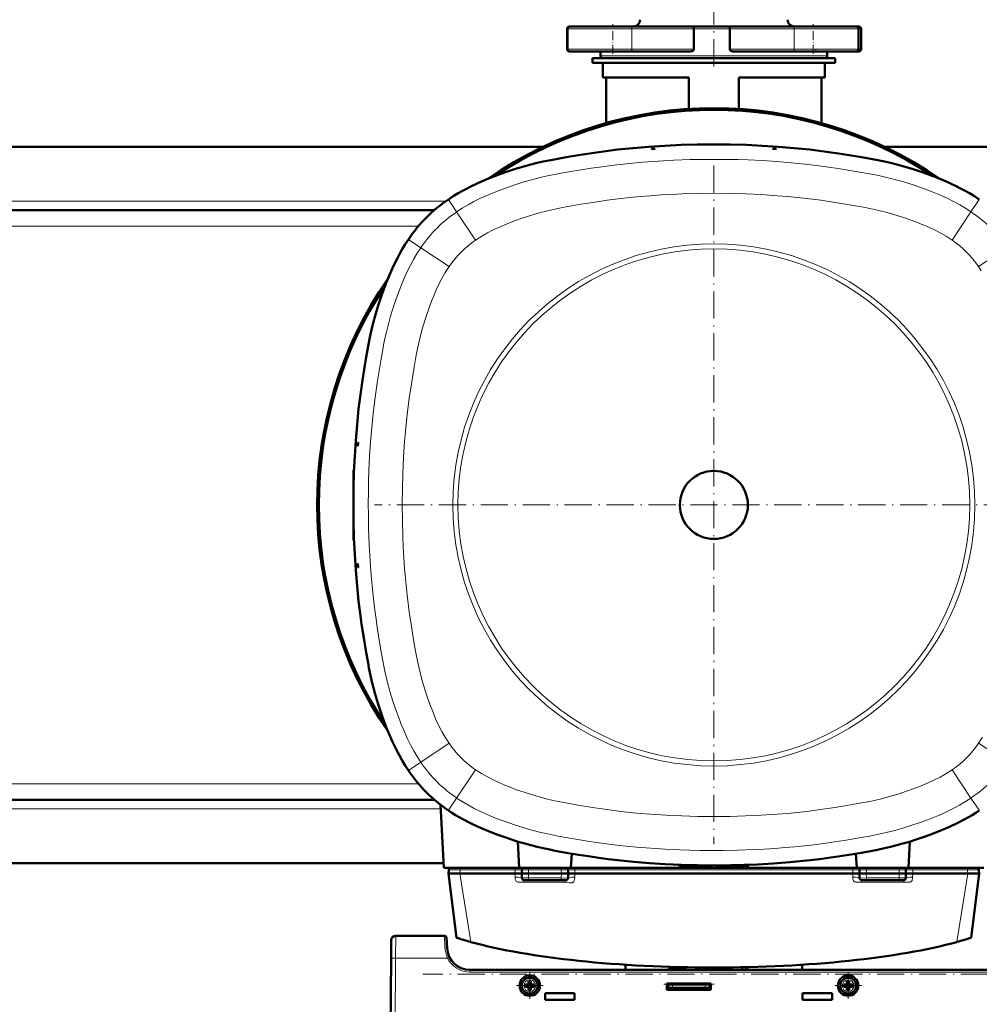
# Model space of a CAD drawing. Extents: x -1768 to 2122, y -1862 to 865.
# Tile 12 of 63: x 90 to 514, y -1596 to -1162. Entities that reach past the tile are written whole.
import ezdxf

# ---------------------------------------------------------------- set-up
doc = ezdxf.new("R2010")
doc.units = 0
doc.linetypes.add('DASHDOT', pattern=[18.5, 12, -3, 0.5, -3])

msp = doc.modelspace()

# ---------------------------------------------------------------- linework, layer by layer
at = {"color": 7, "linetype": 'DASHDOT', "lineweight": 18}
for p, q in [((396.57, -1182.76), (396.57, -1139.73)), ((396.56, -1226.49), (396.56, -1525.85)), ((546.23, -1376.17), (246.88, -1376.17)), ((517.58, -1583.17), (268.12, -1583.17)), ((374.5, -1587.47), (396.63, -1587.47))]:
    msp.add_line(p, q, dxfattribs=at)
at = {"color": 7, "lineweight": 18}
for p, q in [((331.86, -1166.17), (331.99, -1166.17)), ((331.99, -1166.17), (351.99, -1166.17)), ((351.99, -1166.17), (360.44, -1166.17)), ((387.72, -1166.17), (360.44, -1166.17)), ((360.44, -1166.17), (360.44, -1175.17)), ((387.72, -1166.17), (396.57, -1166.17)), ((396.57, -1166.17), (403.61, -1166.17)), ((431.92, -1166.17), (403.61, -1166.17)), ((431.92, -1166.17), (440.37, -1166.17)), ((431.92, -1166.17), (431.92, -1175.17)), ((440.37, -1166.17), (460.37, -1166.17)), ((460.37, -1166.17), (461.52, -1166.17)), ((331.99, -1175.17), (331.86, -1175.17)), ((351.99, -1175.17), (331.99, -1175.17)), ((360.44, -1175.17), (351.99, -1175.17)), ((360.44, -1175.17), (387.72, -1175.17)), ((403.61, -1175.17), (431.92, -1175.17)), ((440.37, -1175.17), (431.92, -1175.17)), ((460.37, -1175.17), (440.37, -1175.17)), ((461.52, -1175.17), (460.37, -1175.17)), ((396.57, -1178.17), (346.57, -1178.17)), ((446.57, -1178.17), (396.57, -1178.17)), ((279.45, -1241.45), (279.49, -1241.52)), ((283.11, -1246.92), (279.49, -1241.52)), ((510, -1246.92), (513.62, -1241.52)), ((513.67, -1241.45), (513.62, -1241.52)), ((278.4, -1242.17), (14.72, -1242.17)), ((283.11, -1246.92), (291.46, -1259.36)), ((510, -1246.92), (501.66, -1259.36)), ((266.3, -1253.17), (26.82, -1253.17)), ((261.84, -1259.06), (261.91, -1259.11)), ((267.31, -1262.73), (261.91, -1259.11)), ((267.31, -1262.73), (279.75, -1271.07)), ((513.37, -1271.07), (525.81, -1262.73)), ((267.31, -1489.61), (279.75, -1481.27)), ((525.81, -1489.61), (513.37, -1481.27)), ((261.84, -1493.28), (261.91, -1493.23)), ((267.31, -1489.61), (261.91, -1493.23)), ((283.11, -1505.42), (291.46, -1492.98)), ((510, -1505.42), (501.66, -1492.98)), ((266.3, -1499.17), (26.82, -1499.17)), ((283.11, -1505.42), (279.49, -1510.82)), ((510, -1505.42), (513.62, -1510.82)), ((276.02, -1510.17), (17.1, -1510.17)), ((279.45, -1510.89), (279.49, -1510.82)), ((513.67, -1510.89), (513.62, -1510.82)), ((284.6, -1537.14), (284.56, -1538.67)), ((284.6, -1536.17), (284.6, -1537.14)), ((284.6, -1537.14), (308.85, -1537.14)), ((308.85, -1537.14), (308.81, -1538.67)), ((308.85, -1536.17), (308.85, -1537.14)), ((314.81, -1538.67), (314.85, -1537.14)), ((314.85, -1536.17), (314.85, -1537.14)), ((329.27, -1537.14), (314.85, -1537.14)), ((329.27, -1537.14), (329.27, -1536.17)), ((329.27, -1537.14), (329.31, -1538.67)), ((335.27, -1536.17), (335.27, -1537.14)), ((335.27, -1537.14), (457.85, -1537.14)), ((335.27, -1537.14), (335.31, -1538.67)), ((457.85, -1537.14), (457.81, -1538.67)), ((457.85, -1536.17), (457.85, -1537.14)), ((463.85, -1537.14), (463.81, -1538.67)), ((463.85, -1537.14), (463.85, -1536.17)), ((478.27, -1537.14), (463.85, -1537.14)), ((478.27, -1536.17), (478.27, -1537.14)), ((478.27, -1537.14), (478.31, -1538.67)), ((484.27, -1536.17), (484.27, -1537.14)), ((484.27, -1537.14), (508.52, -1537.14)), ((484.27, -1537.14), (484.31, -1538.67)), ((508.52, -1536.17), (508.52, -1537.14)), ((508.52, -1537.14), (508.56, -1538.67)), ((289.32, -1568.92), (284.54, -1538.67)), ((308.82, -1538.67), (308.86, -1540.41)), ((314.81, -1538.67), (314.86, -1540.7)), ((329.25, -1540.7), (314.86, -1540.7)), ((314.86, -1541.67), (314.86, -1540.7)), ((329.25, -1540.7), (329.31, -1538.67)), ((329.25, -1540.7), (329.25, -1541.67)), ((335.25, -1540.41), (335.3, -1538.67)), ((457.82, -1538.67), (457.86, -1540.41)), ((463.86, -1540.7), (463.81, -1538.67)), ((478.25, -1540.7), (463.86, -1540.7)), ((463.86, -1540.7), (463.86, -1541.67)), ((478.25, -1540.7), (478.31, -1538.67)), ((478.25, -1541.67), (478.25, -1540.7)), ((484.25, -1540.41), (484.3, -1538.67)), ((503.8, -1568.92), (508.57, -1538.67)), ((312.86, -1541.67), (312.86, -1542.55)), ((312.86, -1542.55), (314.46, -1542.55)), ((314.46, -1542.55), (329.65, -1542.55)), ((329.65, -1542.55), (329.75, -1542.55)), ((329.75, -1542.55), (331.25, -1542.55)), ((331.25, -1541.67), (331.25, -1542.55)), ((461.86, -1541.67), (461.86, -1542.55)), ((461.86, -1542.55), (463.46, -1542.55)), ((463.46, -1542.55), (478.65, -1542.55)), ((478.65, -1542.55), (478.75, -1542.55)), ((478.75, -1542.55), (480.25, -1542.55)), ((480.25, -1541.67), (480.25, -1542.55)), ((256.18, -1576.08), (256.25, -1566.17)), ((277.93, -1571.25), (277.69, -1566.17)), ((278.93, -1571.69), (278.93, -1571.69)), ((255.43, -1662.67), (256.18, -1576.08)), ((256.18, -1576.08), (279.08, -1576.08)), ((381.63, -1580.24), (381.71, -1579.99)), ((411.42, -1579.99), (411.49, -1580.22)), ((288.92, -1581.17), (288.92, -1582.16)), ((529.94, -1582.16), (288.92, -1582.16)), ((376.35, -1587.47), (394.79, -1587.47)), ((378.35, -1587.67), (378.35, -1589.17)), ((392.79, -1587.67), (392.79, -1589.17))]:
    msp.add_line(p, q, dxfattribs=at)
at = {"color": 7, "lineweight": 50}
for p, q in [((331.86, -1166.17), (331.86, -1175.17)), ((331.99, -1166.17), (331.99, -1175.17)), ((333.18, -1165.17), (332.86, -1165.17)), ((351.99, -1165.17), (332.99, -1165.17)), ((360.02, -1165.17), (351.99, -1165.17)), ((360.02, -1165.17), (387.59, -1165.17)), ((396.57, -1165.17), (387.59, -1165.17)), ((387.72, -1166.17), (387.72, -1175.17)), ((403.76, -1165.17), (396.57, -1165.17)), ((403.61, -1166.17), (403.61, -1175.17)), ((403.76, -1165.17), (432.34, -1165.17)), ((440.37, -1165.17), (432.34, -1165.17)), ((459.37, -1165.17), (440.37, -1165.17)), ((460.52, -1165.17), (459.37, -1165.17)), ((460.37, -1166.17), (460.37, -1175.17)), ((461.52, -1166.17), (461.52, -1175.17)), ((332.86, -1176.17), (332.98, -1176.17)), ((332.99, -1176.17), (360.02, -1176.17)), ((346.57, -1176.17), (346.57, -1178.17)), ((386.06, -1176.17), (360.02, -1176.17)), ((432.34, -1176.17), (405.37, -1176.17)), ((432.34, -1176.17), (459.37, -1176.17)), ((446.57, -1176.17), (446.57, -1178.17)), ((459.38, -1176.17), (460.52, -1176.17)), ((343.07, -1179.17), (396.57, -1179.17)), ((343.07, -1179.17), (343.07, -1181.17)), ((347.57, -1179.17), (396.57, -1179.17)), ((396.57, -1179.17), (450.07, -1179.17)), ((396.57, -1179.17), (445.57, -1179.17)), ((450.07, -1179.17), (450.07, -1181.17)), ((343.07, -1181.17), (396.57, -1181.17)), ((347.57, -1187.67), (347.57, -1181.17)), ((396.57, -1181.17), (450.07, -1181.17)), ((445.57, -1187.67), (445.57, -1181.17)), ((385.57, -1187.67), (347.57, -1187.67)), ((349.07, -1207.75), (349.07, -1187.67)), ((385.57, -1201.52), (385.57, -1187.67)), ((445.57, -1187.67), (407.57, -1187.67)), ((407.57, -1201.52), (407.57, -1187.67)), ((444.07, -1207.75), (444.07, -1187.67)), ((321.34, -1218.17), (-28.21, -1218.17)), ((370.68, -1219.17), (369.02, -1219.28)), ((369.02, -1219.28), (369.03, -1219.17)), ((369.03, -1219.17), (370.68, -1219.17)), ((424.08, -1219.17), (422.44, -1219.17)), ((422.44, -1219.17), (424.09, -1219.28)), ((424.09, -1219.28), (424.08, -1219.17)), ((586.57, -1218.17), (471.79, -1218.17)), ((273.25, -1246.17), (19.86, -1246.17)), ((239.67, -1348.64), (239.56, -1348.64)), ((239.56, -1350.29), (239.67, -1348.64)), ((239.56, -1348.64), (239.56, -1350.29)), ((237.56, -1360.67), (237.85, -1360.65)), ((237.56, -1375.77), (237.56, -1360.67)), ((237.56, -1391.67), (237.56, -1376.57)), ((237.56, -1391.67), (237.85, -1391.69)), ((239.56, -1403.7), (239.56, -1402.05)), ((239.56, -1402.05), (239.67, -1403.7)), ((239.67, -1403.7), (239.56, -1403.7)), ((273.25, -1506.17), (19.86, -1506.17)), ((275.92, -1508.35), (277.38, -1536.17)), ((310.07, -1524.64), (310.68, -1536.17)), ((483.04, -1524.64), (482.44, -1536.17)), ((333.85, -1529.93), (333.52, -1536.17)), ((459.27, -1529.93), (459.6, -1536.17)), ((277.27, -1534.17), (15.84, -1534.17)), ((310.68, -1536.17), (277.38, -1536.17)), ((279.6, -1537.14), (279.56, -1538.67)), ((333.52, -1536.17), (310.68, -1536.17)), ((311.81, -1538.67), (311.85, -1537.14)), ((332.31, -1538.67), (332.27, -1537.14)), ((459.6, -1536.17), (333.52, -1536.17)), ((381.06, -1535.17), (381.04, -1534.87)), ((381.06, -1535.17), (395.93, -1535.17)), ((397.19, -1535.17), (412.06, -1535.17)), ((412.06, -1535.17), (412.07, -1534.87)), ((482.44, -1536.17), (459.6, -1536.17)), ((460.85, -1537.14), (460.81, -1538.67)), ((481.27, -1537.14), (481.31, -1538.67)), ((515.73, -1536.17), (482.44, -1536.17)), ((513.52, -1537.14), (513.56, -1538.67)), ((279.56, -1538.67), (284.54, -1538.67)), ((283.04, -1567.06), (279.56, -1538.67)), ((284.54, -1538.67), (284.56, -1538.67)), ((284.56, -1538.67), (308.81, -1538.67)), ((308.81, -1538.67), (308.82, -1538.67)), ((310.68, -1538.67), (308.82, -1538.67)), ((310.68, -1538.67), (311.81, -1538.67)), ((311.81, -1538.67), (311.86, -1540.7)), ((314.81, -1538.67), (311.81, -1538.67)), ((329.31, -1538.67), (314.81, -1538.67)), ((332.31, -1538.67), (329.31, -1538.67)), ((332.31, -1538.67), (332.25, -1540.7)), ((333.43, -1538.67), (332.31, -1538.67)), ((335.3, -1538.67), (333.43, -1538.67)), ((335.3, -1538.67), (335.31, -1538.67)), ((335.31, -1538.67), (457.81, -1538.67)), ((457.81, -1538.67), (457.82, -1538.67)), ((459.68, -1538.67), (457.82, -1538.67)), ((459.68, -1538.67), (460.81, -1538.67)), ((460.81, -1538.67), (463.81, -1538.67)), ((460.86, -1540.7), (460.81, -1538.67)), ((478.31, -1538.67), (463.81, -1538.67)), ((478.31, -1538.67), (481.31, -1538.67)), ((481.25, -1540.7), (481.31, -1538.67)), ((482.43, -1538.67), (481.31, -1538.67)), ((484.3, -1538.67), (482.43, -1538.67)), ((484.3, -1538.67), (484.31, -1538.67)), ((484.31, -1538.67), (508.56, -1538.67)), ((508.56, -1538.67), (508.57, -1538.67)), ((508.57, -1538.67), (513.56, -1538.67)), ((510.07, -1567.06), (513.56, -1538.67)), ((314.86, -1541.67), (312.86, -1541.67)), ((329.25, -1541.67), (314.86, -1541.67)), ((331.25, -1541.67), (329.25, -1541.67)), ((461.86, -1541.67), (463.86, -1541.67)), ((478.25, -1541.67), (463.86, -1541.67)), ((478.25, -1541.67), (480.25, -1541.67)), ((256.25, -1566.17), (277.69, -1566.17)), ((260.49, -1566.17), (260.5, -1566.17)), ((276.37, -1566.17), (276.35, -1566.17)), ((278.93, -1571.69), (278.69, -1567.12)), ((254.19, -1576.08), (254.25, -1568.15)), ((253.43, -1662.67), (254.19, -1576.08)), ((357.57, -1581.17), (357.57, -1578.94)), ((384.07, -1581.17), (384.07, -1580.05)), ((388.48, -1581.17), (389.09, -1580.13)), ((404.05, -1580.12), (404.65, -1581.17)), ((409.07, -1581.17), (409.07, -1580.05)), ((435.57, -1581.17), (435.57, -1578.94)), ((496.79, -1581.17), (288.91, -1581.17)), ((529.94, -1581.17), (288.92, -1581.17)), ((384.07, -1580.67), (376.57, -1580.67)), ((376.57, -1580.67), (376.57, -1581.17)), ((313.43, -1587.67), (314.35, -1587.67)), ((313.43, -1588.67), (314.35, -1588.67)), ((314.71, -1587.53), (314.7, -1587.52)), ((314.71, -1588.81), (314.7, -1588.82)), ((315.98, -1587.53), (314.71, -1587.53)), ((314.71, -1587.53), (314.71, -1588.81)), ((314.71, -1588.81), (315.98, -1588.81)), ((314.85, -1586.25), (314.85, -1587.17)), ((314.85, -1590.09), (314.85, -1589.17)), ((315.85, -1586.25), (315.85, -1587.17)), ((315.85, -1590.09), (315.85, -1589.17)), ((315.98, -1587.53), (316, -1587.52)), ((315.98, -1587.53), (315.98, -1588.81)), ((315.98, -1588.81), (316, -1588.82)), ((317.27, -1587.67), (316.35, -1587.67)), ((317.27, -1588.67), (316.35, -1588.67)), ((395.29, -1587.17), (375.85, -1587.17)), ((375.85, -1587.17), (375.85, -1589.97)), ((376.35, -1587.47), (375.85, -1587.47)), ((376.35, -1589.17), (375.85, -1589.17)), ((376.35, -1587.67), (376.35, -1587.47)), ((378.35, -1587.67), (376.35, -1587.67)), ((376.35, -1587.67), (376.35, -1589.17)), ((376.35, -1589.17), (378.35, -1589.17)), ((392.79, -1587.67), (378.35, -1587.67)), ((392.79, -1589.17), (378.35, -1589.17)), ((394.79, -1587.67), (392.79, -1587.67)), ((392.79, -1589.17), (394.79, -1589.17)), ((394.79, -1587.47), (395.29, -1587.47)), ((394.79, -1587.67), (394.79, -1587.47)), ((394.79, -1587.67), (394.79, -1589.17)), ((395.29, -1589.17), (394.79, -1589.17)), ((395.29, -1589.97), (395.29, -1587.17)), ((453.87, -1587.67), (454.79, -1587.67)), ((453.87, -1588.67), (454.79, -1588.67)), ((455.15, -1587.53), (455.14, -1587.52)), ((455.15, -1588.81), (455.14, -1588.82)), ((456.43, -1587.53), (455.15, -1587.53)), ((455.15, -1587.53), (455.15, -1588.81)), ((455.15, -1588.81), (456.43, -1588.81)), ((455.29, -1586.25), (455.29, -1587.17)), ((455.29, -1590.09), (455.29, -1589.17)), ((456.29, -1586.25), (456.29, -1587.17)), ((456.29, -1590.09), (456.29, -1589.17)), ((456.43, -1587.53), (456.44, -1587.52)), ((456.43, -1587.53), (456.43, -1588.81)), ((456.43, -1588.81), (456.44, -1588.82)), ((457.71, -1587.67), (456.79, -1587.67)), ((457.71, -1588.67), (456.79, -1588.67)), ((322.13, -1591.47), (322.13, -1594.47)), ((335.13, -1591.47), (322.13, -1591.47)), ((335.13, -1594.47), (335.13, -1591.47)), ((375.85, -1589.97), (395.29, -1589.97)), ((435.73, -1591.47), (435.73, -1594.47)), ((448.73, -1591.47), (435.73, -1591.47)), ((448.73, -1594.47), (448.73, -1591.47)), ((322.13, -1594.47), (335.13, -1594.47)), ((435.73, -1594.47), (448.73, -1594.47))]:
    msp.add_line(p, q, dxfattribs=at)
at = {"color": 7, "linetype": 'DASHDOT', "lineweight": 18, "ltscale": 0.329999}
for p, q in [((351.99, -1177.27), (351.99, -1164.07)), ((440.37, -1177.27), (440.37, -1164.07))]:
    msp.add_line(p, q, dxfattribs=at)
at = {"color": 7, "linetype": 'DASHDOT', "lineweight": 18, "ltscale": 0.029999}
for p, q in [((351.86, -1176.27), (351.86, -1175.07)), ((441.52, -1176.27), (441.52, -1175.07))]:
    msp.add_line(p, q, dxfattribs=at)
at = {"color": 7, "linetype": 'DASHDOT', "lineweight": 18, "ltscale": 0.292499}
for p, q in [((315.35, -1582.32), (315.35, -1594.02)), ((455.79, -1582.32), (455.79, -1594.02)), ((461.64, -1588.17), (449.94, -1588.17))]:
    msp.add_line(p, q, dxfattribs=at)
at = {"color": 7, "linetype": 'DASHDOT', "lineweight": 18, "ltscale": 0.2925}
msp.add_line((321.2, -1588.17), (309.5, -1588.17), dxfattribs=at)
at = {"color": 7, "linetype": 'DASHDOT', "lineweight": 18, "ltscale": 0.045013}
for p, q in [((378.35, -1587.52), (378.35, -1589.32)), ((392.79, -1587.52), (392.79, -1589.32))]:
    msp.add_line(p, q, dxfattribs=at)
at = {"color": 7, "lineweight": 50}
for points in [[(387.59, -1165.17), (387.6, -1165.17), (387.61, -1165.18), (387.62, -1165.19), (387.64, -1165.26), (387.69, -1165.5), (387.72, -1166.17)], [(403.76, -1165.17), (403.75, -1165.17), (403.74, -1165.18), (403.73, -1165.19), (403.7, -1165.26), (403.65, -1165.5), (403.61, -1166.17)], [(387.72, -1175.17), (387.68, -1175.38), (387.58, -1175.57), (387.43, -1175.73), (387.26, -1175.86), (386.98, -1176), (386.68, -1176.1), (386.06, -1176.17)], [(405.37, -1176.17), (404.93, -1176.14), (404.5, -1176.04), (404.1, -1175.86), (403.92, -1175.73), (403.76, -1175.57), (403.65, -1175.38), (403.61, -1175.17)], [(279.45, -1241.45), (281.59, -1240.05), (283.78, -1238.72), (286, -1237.46), (287.69, -1236.55), (289.4, -1235.68), (292.4, -1234.25), (295.46, -1232.92), (298.55, -1231.67), (301.37, -1230.62), (304.21, -1229.61), (308.65, -1228.14), (313.14, -1226.79), (315.85, -1226.05), (318.58, -1225.36), (321.3, -1224.74), (324.67, -1224.05), (326.94, -1223.61), (331.47, -1222.81), (337.67, -1221.78), (343.78, -1220.83), (349.91, -1219.99), (354.13, -1219.48), (360.92, -1218.79), (367.73, -1218.22), (374.9, -1217.76), (382.08, -1217.43), (389.23, -1217.23), (396.56, -1217.17)], [(513.67, -1241.45), (511.52, -1240.05), (509.33, -1238.72), (507.11, -1237.46), (505.42, -1236.55), (503.72, -1235.68), (500.71, -1234.25), (497.66, -1232.92), (494.56, -1231.67), (491.74, -1230.62), (488.9, -1229.61), (484.46, -1228.14), (479.98, -1226.79), (477.26, -1226.05), (474.54, -1225.36), (471.81, -1224.74), (468.92, -1224.14), (466.51, -1223.68), (461.68, -1222.81), (456.27, -1221.91), (451.6, -1221.17), (447.34, -1220.54), (441.03, -1219.72), (438.91, -1219.48), (431.95, -1218.76), (424.95, -1218.19), (417.95, -1217.74), (410.96, -1217.42), (403.79, -1217.23), (396.56, -1217.17)], [(261.84, -1259.06), (260.44, -1261.21), (259.11, -1263.39), (257.84, -1265.61), (256.94, -1267.3), (256.06, -1269.01), (254.64, -1272.02), (253.31, -1275.07), (252.06, -1278.17), (251, -1280.98), (250, -1283.82), (248.53, -1288.27), (247.18, -1292.75), (246.44, -1295.46), (245.75, -1298.19), (245.13, -1300.92), (244.53, -1303.81), (244.06, -1306.21), (243.2, -1311.04), (242.3, -1316.46), (241.56, -1321.13), (240.93, -1325.39), (240.11, -1331.7), (239.86, -1333.81), (239.15, -1340.78), (238.58, -1347.77), (238.13, -1354.77), (237.81, -1361.77), (237.62, -1368.93), (237.56, -1376.17)], [(261.84, -1493.28), (260.44, -1491.13), (259.11, -1488.95), (257.84, -1486.73), (256.94, -1485.04), (256.06, -1483.33), (254.64, -1480.32), (253.31, -1477.27), (252.06, -1474.17), (251, -1471.35), (250, -1468.51), (248.53, -1464.07), (247.18, -1459.59), (246.44, -1456.87), (245.75, -1454.15), (245.13, -1451.42), (244.43, -1448.06), (244, -1445.79), (243.19, -1441.25), (242.12, -1434.77), (241.19, -1428.8), (240.38, -1422.82), (239.87, -1418.59), (239.17, -1411.81), (238.61, -1405), (238.14, -1397.82), (237.81, -1390.65), (237.62, -1383.5), (237.56, -1376.17)], [(279.45, -1510.89), (281.02, -1511.92), (282.62, -1512.92), (284.24, -1513.89), (285.88, -1514.82), (289.21, -1516.57), (292.6, -1518.18), (296.07, -1519.67), (298.65, -1520.7), (301.25, -1521.68), (304.29, -1522.75), (307.34, -1523.78), (310.23, -1524.69), (313.14, -1525.55), (315.85, -1526.29), (318.58, -1526.97), (321.3, -1527.6), (324.2, -1528.2), (326.6, -1528.66), (331.43, -1529.53), (336.85, -1530.43), (341.31, -1531.14), (345.78, -1531.8), (349.98, -1532.36), (354.2, -1532.86), (361.17, -1533.58), (368.16, -1534.15), (375.16, -1534.6), (382.16, -1534.91), (389.32, -1535.11), (396.56, -1535.17)], [(513.67, -1510.89), (512.09, -1511.92), (510.49, -1512.92), (508.87, -1513.89), (507.24, -1514.82), (503.91, -1516.57), (500.51, -1518.18), (497.05, -1519.67), (494.46, -1520.7), (491.86, -1521.68), (488.83, -1522.75), (485.77, -1523.78), (482.88, -1524.69), (479.98, -1525.55), (477.26, -1526.29), (474.54, -1526.97), (471.81, -1527.6), (468.74, -1528.24), (465.65, -1528.82), (461.64, -1529.53), (455.16, -1530.61), (449.19, -1531.53), (443.21, -1532.35), (438.98, -1532.86), (434.53, -1533.33), (430.07, -1533.74), (422.95, -1534.29), (415.83, -1534.71), (409.85, -1534.95), (403.89, -1535.11), (396.56, -1535.17)]]:
    msp.add_lwpolyline(points, dxfattribs=at)
at = {"color": 7, "lineweight": 18}
for points in [[(283.11, -1246.92), (285.6, -1245.32), (288.13, -1243.81), (290.71, -1242.4), (293.35, -1241.08), (295.39, -1240.12), (297.47, -1239.22), (299.68, -1238.31), (301.91, -1237.44), (305.5, -1236.14), (309.15, -1234.9), (312.8, -1233.75), (316.66, -1232.65), (320.54, -1231.67), (323.21, -1231.07), (327.81, -1230.15), (331.64, -1229.46), (338.88, -1228.25), (342.5, -1227.68), (346.11, -1227.15), (352.41, -1226.32), (356.62, -1225.84), (360.84, -1225.41), (365.23, -1225.02), (369.62, -1224.69), (374.29, -1224.39), (378.97, -1224.15), (386.09, -1223.89), (392.51, -1223.77), (396.56, -1223.76)], [(396.56, -1223.76), (402.61, -1223.8), (407.16, -1223.89), (411.69, -1224.04), (418.03, -1224.34), (424.36, -1224.75), (430.68, -1225.26), (436.91, -1225.88), (442.9, -1226.59), (447.12, -1227.16), (451.34, -1227.79), (455.71, -1228.49), (460.07, -1229.22), (465.16, -1230.12), (467.84, -1230.64), (470.49, -1231.19), (472.8, -1231.72), (475.09, -1232.29), (477.43, -1232.92), (479.77, -1233.59), (482.11, -1234.31), (484.45, -1235.06), (489.1, -1236.67), (492.88, -1238.09), (496.59, -1239.62), (499.48, -1240.94), (502.31, -1242.35), (505.08, -1243.87), (507.56, -1245.35), (510, -1246.92)], [(396.56, -1238.73), (389.55, -1238.8), (382.55, -1238.99), (377.88, -1239.19), (373.25, -1239.46), (368.63, -1239.78), (364.09, -1240.15), (359.72, -1240.57), (355.57, -1241.02), (349.47, -1241.8), (343.13, -1242.74), (337.9, -1243.59), (333, -1244.43), (330.56, -1244.87), (327.81, -1245.41), (325.1, -1245.99), (322.61, -1246.58), (320.13, -1247.23), (317.59, -1247.96), (314.76, -1248.83), (311.94, -1249.76), (308.65, -1250.92), (305.42, -1252.15), (302.27, -1253.46), (299.45, -1254.77), (296.7, -1256.18), (294.2, -1257.62), (291.46, -1259.36)], [(396.56, -1238.73), (403.6, -1238.8), (410.62, -1238.99), (417.59, -1239.32), (424.54, -1239.78), (428.99, -1240.15), (433.44, -1240.58), (437.59, -1241.03), (443.69, -1241.81), (450.04, -1242.75), (457.28, -1243.94), (462.56, -1244.88), (465.43, -1245.43), (468.03, -1245.99), (470.51, -1246.58), (472.99, -1247.23), (475.54, -1247.96), (479.72, -1249.27), (483.98, -1250.74), (486.4, -1251.64), (488.77, -1252.58), (491.39, -1253.7), (493.93, -1254.9), (496.42, -1256.19), (499.01, -1257.68), (501.66, -1259.36)], [(244.14, -1376.17), (244.19, -1370.11), (244.28, -1365.57), (244.43, -1361.03), (244.73, -1354.7), (245.14, -1348.37), (245.65, -1342.05), (246.27, -1335.82), (246.98, -1329.83), (247.55, -1325.61), (248.18, -1321.39), (248.88, -1317.02), (249.61, -1312.65), (250.51, -1307.56), (251.03, -1304.89), (251.58, -1302.23), (252.11, -1299.93), (252.68, -1297.63), (253.3, -1295.29), (253.98, -1292.96), (254.69, -1290.62), (255.45, -1288.28), (257.05, -1283.63), (258.48, -1279.85), (260.01, -1276.14), (261.32, -1273.25), (262.74, -1270.42), (264.25, -1267.65), (265.74, -1265.16), (267.31, -1262.73)], [(259.12, -1376.17), (259.18, -1369.13), (259.38, -1362.1), (259.71, -1355.14), (260.17, -1348.19), (260.54, -1343.73), (260.96, -1339.29), (261.42, -1335.13), (262.19, -1329.04), (263.14, -1322.69), (264.33, -1315.45), (265.26, -1310.17), (265.82, -1307.3), (266.38, -1304.7), (266.97, -1302.21), (267.62, -1299.74), (268.35, -1297.19), (269.66, -1293), (271.13, -1288.74), (272.03, -1286.33), (272.97, -1283.96), (274.09, -1281.34), (275.29, -1278.79), (276.57, -1276.31), (278.06, -1273.71), (279.75, -1271.07)], [(514.55, -1272.9), (513.37, -1271.07)], [(267.31, -1489.61), (265.71, -1487.13), (264.2, -1484.6), (262.79, -1482.01), (261.46, -1479.38), (260.51, -1477.33), (259.6, -1475.26), (258.7, -1473.05), (257.83, -1470.82), (256.52, -1467.22), (255.29, -1463.58), (254.14, -1459.93), (253.04, -1456.07), (252.05, -1452.18), (251.45, -1449.51), (250.54, -1444.91), (249.85, -1441.08), (248.64, -1433.85), (248.07, -1430.23), (247.53, -1426.62), (246.7, -1420.32), (246.22, -1416.11), (245.8, -1411.89), (245.41, -1407.5), (245.07, -1403.11), (244.77, -1398.44), (244.53, -1393.76), (244.28, -1386.63), (244.16, -1380.21), (244.14, -1376.17)], [(259.12, -1376.17), (259.18, -1383.17), (259.38, -1390.18), (259.58, -1394.84), (259.84, -1399.47), (260.17, -1404.1), (260.54, -1408.64), (260.96, -1413), (261.41, -1417.16), (262.19, -1423.25), (263.13, -1429.6), (263.98, -1434.82), (264.82, -1439.73), (265.26, -1442.16), (265.8, -1444.92), (266.38, -1447.63), (266.97, -1450.12), (267.61, -1452.59), (268.34, -1455.14), (269.22, -1457.97), (270.15, -1460.79), (271.3, -1464.07), (272.53, -1467.31), (273.84, -1470.45), (275.15, -1473.28), (276.57, -1476.02), (278, -1478.53), (279.75, -1481.27)], [(515.05, -1478.63), (513.37, -1481.27)], [(396.56, -1513.6), (389.52, -1513.54), (382.49, -1513.35), (375.53, -1513.02), (368.57, -1512.56), (364.12, -1512.19), (359.67, -1511.76), (355.52, -1511.31), (349.42, -1510.53), (343.07, -1509.59), (335.84, -1508.4), (330.55, -1507.46), (327.68, -1506.9), (325.09, -1506.35), (322.6, -1505.76), (320.12, -1505.11), (317.58, -1504.38), (313.39, -1503.06), (309.13, -1501.6), (306.72, -1500.7), (304.34, -1499.76), (301.73, -1498.64), (299.18, -1497.44), (296.7, -1496.15), (294.1, -1494.66), (291.46, -1492.98)], [(396.56, -1513.6), (403.56, -1513.54), (410.56, -1513.35), (415.23, -1513.14), (419.86, -1512.88), (424.49, -1512.56), (429.02, -1512.19), (433.39, -1511.77), (437.54, -1511.31), (443.64, -1510.54), (449.99, -1509.6), (455.21, -1508.75), (460.12, -1507.91), (462.55, -1507.47), (465.3, -1506.93), (468.01, -1506.35), (470.5, -1505.76), (472.98, -1505.11), (475.53, -1504.38), (478.35, -1503.51), (481.17, -1502.58), (484.46, -1501.42), (487.7, -1500.19), (490.84, -1498.88), (493.66, -1497.57), (496.41, -1496.16), (498.91, -1494.72), (501.66, -1492.98)], [(396.56, -1528.58), (390.5, -1528.54), (385.96, -1528.45), (381.42, -1528.3), (375.08, -1528), (368.76, -1527.59), (362.43, -1527.08), (356.21, -1526.46), (350.22, -1525.75), (345.99, -1525.18), (341.77, -1524.55), (337.41, -1523.85), (333.04, -1523.12), (327.95, -1522.22), (325.27, -1521.7), (322.62, -1521.14), (320.31, -1520.62), (318.02, -1520.05), (315.68, -1519.42), (313.35, -1518.75), (311.01, -1518.03), (308.66, -1517.28), (304.01, -1515.67), (300.23, -1514.25), (296.53, -1512.72), (293.64, -1511.4), (290.81, -1509.99), (288.03, -1508.47), (285.55, -1506.99), (283.11, -1505.42)], [(510, -1505.42), (507.52, -1507.02), (504.98, -1508.53), (502.4, -1509.94), (499.77, -1511.26), (497.72, -1512.22), (495.64, -1513.12), (493.44, -1514.03), (491.2, -1514.9), (487.61, -1516.2), (483.97, -1517.44), (480.32, -1518.58), (476.46, -1519.69), (472.57, -1520.67), (469.9, -1521.27), (465.3, -1522.19), (461.47, -1522.88), (454.24, -1524.09), (450.62, -1524.66), (447.01, -1525.19), (440.71, -1526.02), (436.5, -1526.5), (432.28, -1526.93), (427.89, -1527.32), (423.5, -1527.65), (418.82, -1527.95), (414.15, -1528.19), (407.02, -1528.45), (400.6, -1528.57), (396.56, -1528.58)], [(279.6, -1537.14), (279.6, -1537.14), (279.61, -1537.14), (280.33, -1537.13), (284.6, -1537.14)], [(311.85, -1537.14), (311.85, -1537.14), (311.84, -1537.14), (311.8, -1537.14), (311.48, -1537.13), (308.85, -1537.14)], [(311.85, -1537.14), (311.85, -1537.14), (311.89, -1537.14), (312.22, -1537.13), (314.85, -1537.14)], [(329.27, -1537.14), (331.96, -1537.13), (332.23, -1537.14), (332.26, -1537.14), (332.27, -1537.14), (332.27, -1537.14)], [(335.27, -1537.14), (332.58, -1537.13), (332.3, -1537.14), (332.27, -1537.14), (332.27, -1537.14), (332.27, -1537.14)], [(460.85, -1537.14), (460.85, -1537.14), (460.84, -1537.14), (460.8, -1537.14), (460.48, -1537.13), (457.85, -1537.14)], [(460.85, -1537.14), (460.85, -1537.14), (460.89, -1537.14), (461.22, -1537.13), (463.85, -1537.14)], [(478.27, -1537.14), (480.96, -1537.13), (481.23, -1537.14), (481.26, -1537.14), (481.27, -1537.14), (481.27, -1537.14)], [(484.27, -1537.14), (481.58, -1537.13), (481.3, -1537.14), (481.27, -1537.14), (481.27, -1537.14), (481.27, -1537.14)], [(508.52, -1537.14), (512.59, -1537.13), (513.49, -1537.14), (513.51, -1537.14), (513.52, -1537.14)], [(308.86, -1540.41), (308.92, -1541.01), (309.08, -1541.6), (309.23, -1541.98), (309.42, -1542.22), (309.67, -1542.39), (309.83, -1542.45), (310.15, -1542.53), (310.49, -1542.57), (311.18, -1542.6), (311.95, -1542.56), (312.53, -1542.54), (312.86, -1542.55)], [(314.86, -1540.7), (312.15, -1540.7), (311.91, -1540.7), (311.86, -1540.7), (311.86, -1540.7), (311.86, -1540.7)], [(332.25, -1540.7), (332.25, -1540.7), (332.23, -1540.7), (332.08, -1540.7), (330.98, -1540.71), (329.25, -1540.7)], [(331.25, -1542.55), (331.52, -1542.55), (332.04, -1542.64), (332.8, -1542.82), (333.15, -1542.87), (333.5, -1542.88), (333.85, -1542.83), (334.07, -1542.75), (334.29, -1542.65), (334.48, -1542.5), (334.66, -1542.33), (334.83, -1542.07), (334.97, -1541.79), (335.15, -1541.19), (335.25, -1540.41)], [(457.86, -1540.41), (457.92, -1541.01), (458.08, -1541.6), (458.23, -1541.98), (458.42, -1542.22), (458.67, -1542.39), (458.83, -1542.45), (459.15, -1542.53), (459.49, -1542.57), (460.18, -1542.6), (460.95, -1542.56), (461.53, -1542.54), (461.86, -1542.55)], [(460.86, -1540.7), (460.86, -1540.7), (460.88, -1540.7), (461.04, -1540.7), (462.14, -1540.71), (463.86, -1540.7)], [(478.25, -1540.7), (480.96, -1540.7), (481.2, -1540.7), (481.25, -1540.7), (481.25, -1540.7), (481.25, -1540.7)], [(480.25, -1542.55), (480.6, -1542.53), (481.29, -1542.57), (482.32, -1542.59), (482.83, -1542.55), (483.2, -1542.48), (483.39, -1542.41), (483.64, -1542.26), (483.87, -1541.98), (483.98, -1541.75), (484.07, -1541.5), (484.2, -1540.96), (484.25, -1540.41)], [(279.08, -1576.08), (279.97, -1575.65), (279.98, -1575.64)]]:
    msp.add_lwpolyline(points, dxfattribs=at)
for centre, radius in [((396.56, -1376.17), 115.14), ((396.56, -1376.17), 112.88), ((315.35, -1588.17), 2.57), ((455.79, -1588.17), 2.57)]:
    msp.add_circle(centre, radius, dxfattribs=at)
at = {"color": 7, "lineweight": 50}
for centre, radius in [((396.56, -1376.17), 15), ((315.35, -1588.17), 4.5), ((315.35, -1588.17), 3.5), ((455.79, -1588.17), 4.5), ((455.79, -1588.17), 3.5)]:
    msp.add_circle(centre, radius, dxfattribs=at)
for centre, radius, start, end in [((361.07, -1162.17), 3, 270, 360), ((432.07, -1162.17), 3, 180, 270), ((332.86, -1166.17), 1, 90, 180), ((332.99, -1166.17), 1, 90, 180), ((459.37, -1166.17), 1, 0, 90), ((460.52, -1166.17), 1, 0, 90), ((332.86, -1175.17), 1, 180, 270), ((332.99, -1175.17), 1, 180, 270), ((459.37, -1175.17), 1, 270, 360), ((460.52, -1175.17), 1, 270, 360), ((347.57, -1178.17), 1, 180, 270), ((445.57, -1178.17), 1, 270, 360), ((396.57, -1376.18), 175, 55.2801, 124.7106), ((396.56, -1376.17), 174.8, 55.5582, 124.4418), ((396.56, -1376.17), 174.27, 56.3177, 123.6821), ((315.29, -1294.91), 64.36, 123.8463, 146.1537), ((396.57, -1376.18), 175, 145.2894, 214.7199), ((396.56, -1376.17), 174.8, 145.5582, 214.4418), ((396.56, -1376.17), 174.27, 146.3183, 213.6815), ((315.29, -1457.43), 64.36, 213.8463, 236.1537), ((280.6, -1537.17), 1, 90, 178.5), ((312.85, -1537.17), 1, 90, 178.5), ((331.27, -1537.17), 1, 1.5, 90), ((461.85, -1537.17), 1, 90, 178.5), ((480.27, -1537.17), 1, 1.5, 90), ((512.52, -1537.17), 1, 1.5, 90), ((312.86, -1540.67), 1, 181.5, 270), ((331.25, -1540.67), 1, 270, 358.5), ((461.86, -1540.67), 1, 181.5, 270), ((480.25, -1540.67), 1, 270, 358.5), ((256.25, -1568.17), 2, 90, 179.5), ((277.69, -1567.17), 1, 3, 90), ((327.67, -1428.18), 145.87, 252.1849, 254.7559), ((465.44, -1428.18), 145.87, 285.2441, 287.8151), ((288.92, -1571.17), 10, 183.0006, 270), ((396.57, -1586.17), 8.6, 135.4822, 144.4573), ((396.57, -1586.17), 6, 90.862, 123.5934), ((396.57, -1586.17), 6, 56.4427, 89.5699), ((396.57, -1586.17), 8.6, 35.5448, 44.5193), ((396.72, -1586.2), 5.4, 73.1844, 111.2411), ((396.57, -1586.17), 5, 89.2099, 90.8495), ((396.71, -1586.18), 5.38, 68.5902, 73.0011), ((396.57, -1586.17), 13.5, 21.7362, 22.1917), ((330.42, -1588.17), 17.01, 178.322, 180.0069), ((330.42, -1588.17), 17.01, 179.9931, 181.678), ((314.35, -1587.17), 0.5, 270, 0), ((314.35, -1589.17), 0.5, 0, 90), ((315.35, -1603.25), 17.01, 89.9932, 91.6779), ((315.35, -1603.38), 17.14, 88.3285, 90.0004), ((316.35, -1587.17), 0.5, 180, 270), ((316.35, -1589.17), 0.5, 90, 180), ((300.14, -1588.17), 17.13, 358.3286, 1.6729), ((470.87, -1588.17), 17.01, 178.322, 180.0069), ((470.87, -1588.17), 17.01, 179.9931, 181.678), ((454.79, -1587.17), 0.5, 270, 0), ((454.79, -1589.17), 0.5, 0, 90), ((455.79, -1603.25), 17.01, 89.9932, 91.6779), ((455.79, -1603.38), 17.14, 88.3285, 90.0004), ((456.79, -1587.17), 0.5, 180, 270), ((456.79, -1589.17), 0.5, 90, 180), ((440.58, -1588.17), 17.13, 358.3286, 1.6729), ((315.35, -1573.09), 17.01, 268.3221, 270.0068), ((315.35, -1572.96), 17.14, 269.9996, 271.6715), ((455.79, -1573.09), 17.01, 268.3221, 270.0068), ((455.79, -1572.96), 17.14, 269.9996, 271.6715)]:
    msp.add_arc(centre, radius, start, end, dxfattribs=at)
at = {"color": 7, "lineweight": 18}
for centre, radius, start, end in [((315.3, -1294.91), 57.78, 123.846, 146.154), ((477.82, -1294.91), 57.78, 33.846, 56.154), ((315.3, -1294.91), 42.8, 123.846, 146.154), ((477.82, -1294.91), 42.8, 33.846, 56.154), ((315.3, -1457.43), 42.8, 213.846, 236.154), ((477.82, -1457.43), 42.8, 303.846, 326.154), ((315.3, -1457.43), 57.78, 213.846, 236.154), ((477.82, -1457.43), 57.78, 303.846, 326.154), ((291.24, -1570.65), 13.32, 182.6093, 204.0866), ((288.92, -1571.16), 11, 206.5817, 269.9955), ((398.98, -1585.92), 18.25, 161.8653, 163.2739), ((374.34, -1597.63), 18.86, 64.0614, 67.2433), ((394.07, -1585.94), 18.34, 16.788, 18.1985), ((394.04, -1585.95), 18.36, 15.088, 16.7857)]:
    msp.add_arc(centre, radius, start, end, dxfattribs=at)
for centre, major_axis, ratio, start_param, end_param in [((360.02, -1166.17), (0, -1), 0.422618, 1.570796, 3.141593), ((432.34, -1166.17), (0, -1), 0.422618, 3.141593, 4.712389), ((360.02, -1175.17), (0, -1), 0.422618, 0, 1.570796), ((432.34, -1175.17), (0, 1), 0.422618, 1.570796, 3.141593), ((308.86, -1540.77), (3, 0.08), 0.121828, 0, 1.567606), ((335.25, -1540.77), (-3, 0.08), 0.121828, 4.715579, 6.283185), ((457.86, -1540.77), (3, 0.08), 0.121828, 0, 1.567606), ((484.25, -1540.77), (-3, 0.08), 0.121828, 4.715579, 6.283185), ((277.93, -1571.75), (0.999, 0.052), 0.491016, 0.000226, 1.545193), ((256.18, -1576.1), (2, -0.02), 0.008726, 1.570872, 3.141593), ((413.02, -1580.22), (3.76, 1.36), 0.139555, 1.938921, 2.651783)]:
    msp.add_ellipse(centre, major_axis=major_axis, ratio=ratio, start_param=start_param, end_param=end_param, dxfattribs=at)
at = {"color": 7, "lineweight": 50}
msp.add_ellipse((396.56, -1550.54), major_axis=(136.75, 0), ratio=0.216699, start_param=3.810933, end_param=5.613845, dxfattribs=at)

doc.saveas('drawing.dxf')
